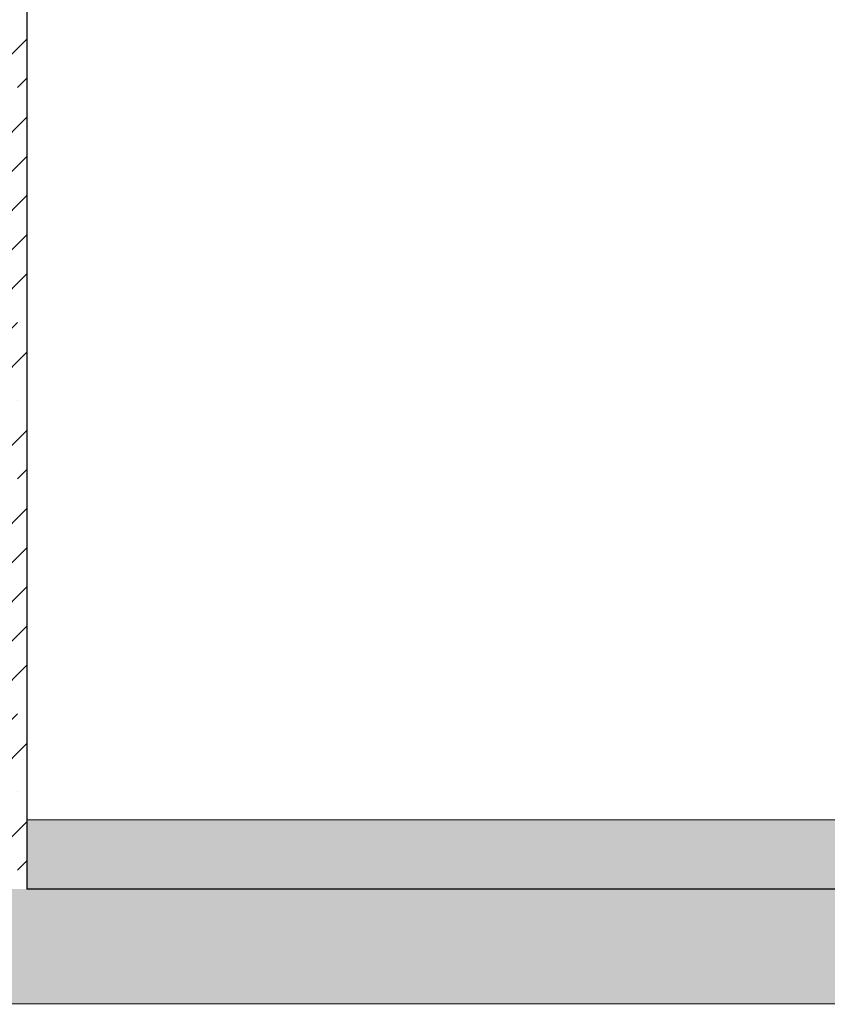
# Model space of a CAD drawing. Header units: millimetres. Extents: x -7244281 to -6598479, y 5719953 to 5938280.
# Tile 24 of 73: x -6716397 to -6714646, y 5723550 to 5725685. Entities that reach past the tile are written whole.
import ezdxf

# ---------------------------------------------------------------- set-up
doc = ezdxf.new("R2010")
doc.units = ezdxf.units.MM
doc.header["$MEASUREMENT"] = 0
for name, color, linetype, lineweight in [('0_Ном._пера__120', 7, 'Continuous', 0), ('АР-Перекрытия_Приямки.АР_Ном._пера__1', 7, 'Continuous', 30), ('АР-Перекрытия_Приямки.АР_Ном._пера__101', 252, 'Continuous', 0), ('АР-Стены_внешние_.АР_Ном._пера__1', 7, 'Continuous', 0)]:
    doc.layers.add(name, color=color, linetype=linetype, lineweight=lineweight)
doc.layers.add('АР-Перекрытия_Приямки.АР', color=7, linetype='Continuous')
doc.layers.add('АР-Стены_внешние_.АР', color=7, linetype='Continuous')
doc.layers.add('АР-Перекрытия_Приямки.АР_Ном._пера__180', color=7, linetype='Continuous', lineweight=5, true_color=0xd6cda7)
doc.linetypes.add('Линия Разрыва (копия)-001', pattern='A,0,[1,21 РЎРµС‡РµРЅРёРµ Рђ-Рђ; Р‘-Р‘; Р’-Р’1.Shx,S=7.936508,R=0,X=0,Y=0],-1000,0', length=1000)
pattern_1 = [(45, (-6165324.72, 5728549.97), (-84.852814, 84.852814), []), (45, (-6165367.14, 5728592.39), (-84.852814, 84.852814), [90, -30, 0, -30])]

# ---------------------------------------------------------------- blocks, each defined once
blk = doc.blocks.new('Элемент Разреза_27_3', base_point=(-6165324.7, 5728550))
at = {"layer": 'АР-Стены_внешние_.АР', "linetype": 'Continuous', "lineweight": 0, "true_color": 0x000000}
h = blk.add_hatch(dxfattribs=at)
h.set_pattern_fill('ЖЕЛЕЗОБЕТОН__PROJECT__0003', color=18, style=0, pattern_type=2)
h.set_pattern_definition(pattern_1)
h.paths.add_polyline_path([(-6716680.9, 5723800), (-6716380.9, 5723800), (-6716380.9, 5728900), (-6716680.9, 5728900)])
at = {"layer": 'АР-Стены_внешние_.АР_Ном._пера__1', "color": 7, "linetype": 'Continuous', "lineweight": 30}
for p, q in [((-6716380.9, 5728649.5), (-6716380.9, 5723950)), ((-6716380.9, 5723950), (-6716380.9, 5723800))]:
    blk.add_line(p, q, dxfattribs=at)
blk = doc.blocks.new('Элемент Разреза_29_3', base_point=(-6165324.7, 5728550))
at = {"layer": 'АР-Перекрытия_Приямки.АР_Ном._пера__101', "linetype": 'Continuous', "lineweight": 0}
h = blk.add_hatch(dxfattribs=at)
h.set_pattern_fill('ЖЕЛЕЗОБЕТОН__PROJECT__0003', color=252, style=0, pattern_type=2)
h.set_pattern_definition(pattern_1)
h.paths.add_polyline_path([(-6716680.9, 5723800), (-6716680.9, 5723550), (-6699179.1, 5723550), (-6699179.1, 5723800), (-6709720.1, 5723800), (-6709920.1, 5723800), (-6716380.9, 5723800)])
at = {"layer": 'АР-Перекрытия_Приямки.АР_Ном._пера__180', "linetype": 'Continuous', "lineweight": 0, "true_color": 0xf4f1e8}
blk.add_hatch(color=7, dxfattribs=at).paths.add_polyline_path([(-6716380.9, 5723800), (-6709920.1, 5723800), (-6709920.1, 5723950), (-6716380.9, 5723950)])
at = {"layer": 'АР-Перекрытия_Приямки.АР_Ном._пера__1', "color": 7, "linetype": 'Continuous', "lineweight": 0}
blk.add_line((-6709920.1, 5723950), (-6716380.9, 5723950), dxfattribs=at)
at = {"layer": 'АР-Перекрытия_Приямки.АР_Ном._пера__1', "color": 7, "linetype": 'Continuous', "lineweight": 30, "flags": 128}
blk.add_lwpolyline([(-6699179.1, 5723800), (-6709720.1, 5723800), (-6709920.1, 5723800), (-6716380.9, 5723800)], dxfattribs=at)

msp = doc.modelspace()

# ---------------------------------------------------------------- linework, layer by layer
at = {"layer": '0_Ном._пера__120', "color": 7, "linetype": 'Линия Разрыва (копия)-001', "lineweight": 0}
msp.add_line((-6718804.18, 5723550.84), (-6699019.831, 5723550.84), dxfattribs=at)

# ---------------------------------------------------------------- block references
at = {"layer": 'АР-Перекрытия_Приямки.АР', "lineweight": 0}
msp.add_blockref('Элемент Разреза_29_3', (-6165324.716, 5728549.966), dxfattribs=at)
at = {"layer": 'АР-Стены_внешние_.АР', "lineweight": 0}
msp.add_blockref('Элемент Разреза_27_3', (-6165324.716, 5728549.966), dxfattribs=at)

doc.saveas('drawing.dxf')
